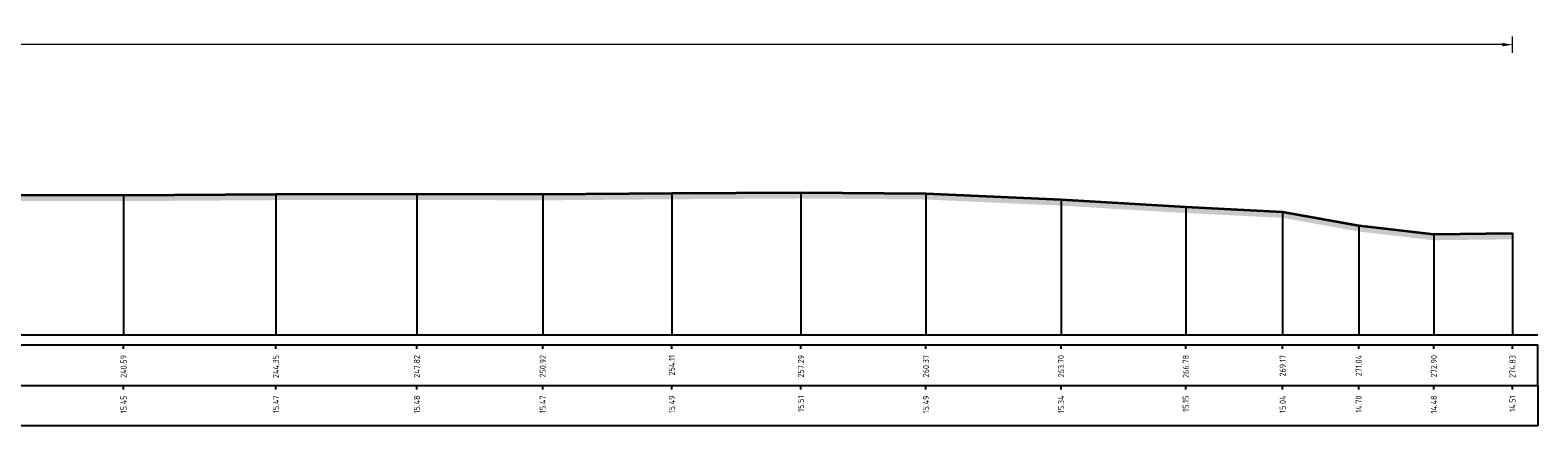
# Model space of a CAD drawing. Header units: metres. Extents: x 197883 to 206898, y 361907 to 364395.
# Tile 129 of 256: x 206022 to 206059, y 363286 to 363296. Entities that reach past the tile are written whole.
import ezdxf
from ezdxf.enums import TextEntityAlignment as Align

# ---------------------------------------------------------------- set-up
doc = ezdxf.new("R2010")
doc.units = ezdxf.units.M
doc.header["$PDMODE"] = 35
doc.header["$PDSIZE"] = 0.075
for name, color, linetype, lineweight in [('X-ME-AL-PROFIEL_HUIDIG MAAIVELD-GD', 252, 'Continuous', 0), ('X-XX-AL-DETAIL1-M', 7, 'Continuous', 18), ('X-XX-AL-DWARSPROFIEL_PROFIELLIJN MAAIVELD-GD', 8, 'Continuous', 35)]:
    doc.layers.add(name, color=color, linetype=linetype, lineweight=lineweight)
doc.layers.add('X-ME-AL-PROFIELRASTER-S', color=7, linetype='Continuous')
doc.styles.add('NLCS-ISO-ANNOTATIVE-T18', font='NLCS-ISO.ttf', dxfattribs={"height": 1.8})
doc.styles.add('NLCS-ISO-M100-T25', font='NLCS-ISO.ttf', dxfattribs={"height": 0.25})
doc.dimstyles.new('NLCS-M100-T25-PIJL_L2_H1', dxfattribs={"dimscale": 0.1, "dimtxt": 2.5, "dimasz": 2.5, "dimexe": 2, "dimexo": 2, "dimgap": 0.7, "dimtad": 1, "dimzin": 0, "dimdsep": 46, "dimtxsty": 'NLCS-ISO-M100-T25', "dimcen": 0, "dimdle": 2, "dimclrd": 256, "dimclre": 256, "dimclrt": 256, "dimadec": 1, "dimazin": 0, "dimtfac": 1, "dimtdec": 3, "dimtofl": 0, "dimtmove": 0, "dimatfit": 3, "dimfxl": 2, "dimfxlon": 1, "dimtfillclr": 256, "dimtolj": 1, "dimtzin": 0, "dimlwd": -1, "dimlwe": -1, "dimarcsym": 0})

# ---------------------------------------------------------------- blocks, each defined once
blk = doc.blocks.new('SAL-PROFIELRASTER_BALK_EIND1-D')
at = {"color": 0, "linetype": 'ByBlock', "lineweight": -2}
blk.add_line((1, -12.5), (1, -2.5), dxfattribs=at)
at = {"color": 0, "linetype": 'ByBlock', "lineweight": -2, "flags": 128}
for points in [[(0, 0), (1, 0)], [(0, -2.5), (1, -2.5)], [(0, -12.5), (1, -12.5)]]:
    blk.add_lwpolyline(points, dxfattribs=at)
blk = doc.blocks.new('SAL-PROFIELRASTER_BALK_EIND2-D')
at = {"color": 0, "linetype": 'ByBlock', "lineweight": -2}
for p, q in [((1, -2.5), (1, -12.5)), ((1, -12.5), (0, -12.5))]:
    blk.add_line(p, q, dxfattribs=at)
blk = doc.blocks.new('SAL-PROFIELRASTER_BALK_DATA-D')
at = {"color": 0, "linetype": 'ByBlock', "lineweight": -2}
blk.add_lwpolyline([(0, -3.5), (0, -2.5)], dxfattribs=at)
at = {"color": 0, "linetype": 'ByBlock', "lineweight": -2, "style": 'NLCS-ISO-ANNOTATIVE-T18'}
blk.add_attdef('GETAL', text='', height=1.5, rotation=90, dxfattribs=at).set_placement((0.75, -5), align=Align.RIGHT)
blk = doc.blocks.new('SAL-PROFIELRASTER_AANHAAL-D')
at = {"color": 9, "linetype": 'ByBlock', "lineweight": -2, "flags": 128}
blk.add_lwpolyline([(0, 1), (0, 0)], dxfattribs=at)
blk = doc.blocks.new('*D16')
at = {"layer": 'Defpoints', "color": 0, "transparency": 16777216}
for p in [(205783.859, 363295.171), (205783.859, 363288.012), (206058.694, 363288.012)]:
    blk.add_point(p, dxfattribs=at)
at = {"layer": 'X-XX-AL-DETAIL1-M', "color": 253, "transparency": 16777216}
for p, q in [((205783.859, 363294.971), (205783.859, 363295.371)), ((206058.444, 363295.171), (205784.109, 363295.171)), ((206058.694, 363294.971), (206058.694, 363295.371))]:
    blk.add_line(p, q, dxfattribs=at)
for points in [[(205784.109, 363295.213), (205784.109, 363295.129), (205783.859, 363295.171)], [(206058.444, 363295.213), (206058.444, 363295.129), (206058.694, 363295.171)]]:
    blk.add_solid(points, dxfattribs=at)
at = {"layer": 'X-XX-AL-DETAIL1-M', "color": 253, "transparency": 16777216, "insert": (205861.611, 363295.366), "char_height": 0.25, "attachment_point": 5, "style": 'NLCS-ISO-M100-T25'}
blk.add_mtext('\\A1;Gras', dxfattribs=at)

msp = doc.modelspace()

# ---------------------------------------------------------------- hatches: boundary and pattern name
at = {"layer": 'X-ME-AL-PROFIEL_HUIDIG MAAIVELD-GD'}
h = msp.add_hatch(dxfattribs=at)
h.set_pattern_fill('AGR-MAAIVELD', color=256, scale=0.05, pattern_type=2)
h.set_pattern_definition([(45, (-3.94736, -889.02297), (-0.25000007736, 0.25000007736), []), (45, (-3.98308, -888.98725), (0, 0.50000015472), [0.3535535, -0.3535535]), (45, (-4.0188, -888.95154), (0, 0.50000015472), [0.3535535, -0.3535535]), (45, (-4.055, -888.91533), (0, 0.50000015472), [0.3535535, -0.3535535]), (45, (-4.09022, -888.8801), (0, 0.50000015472), [0.3535535, -0.3535535]), (45, (-4.12593, -888.8444), (0, 0.50000015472), [0.3535535, -0.3535535]), (45, (-4.16165, -888.8087), (0, 0.50000015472), [0.3535535, -0.3535535]), (315, (-3.94736, -889.02297), (0.25000007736, 0.25000007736), []), (315, (-3.91165, -888.98725), (0.50000015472, -1e-16), [0.3535535, -0.3535535]), (315, (-3.87593, -888.95154), (0.50000015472, -1e-16), [0.3535535, -0.3535535]), (315, (-3.83972, -888.91533), (0.50000015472, -1e-16), [0.3535535, -0.3535535]), (315, (-3.8045, -888.8801), (0.50000015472, -1e-16), [0.3535535, -0.3535535]), (315, (-3.7688, -888.8444), (0.50000015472, -1e-16), [0.3535535, -0.3535535]), (315, (-3.73308, -888.8087), (0.50000015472, -1e-16), [0.3535535, -0.3535535])])
h.paths.add_polyline_path([(206058.694, 363290.517), (206058.694, 363290.367), (206056.755, 363290.344), (206054.901, 363290.559), (206053.026, 363290.897), (206050.638, 363291.015), (206047.564, 363291.197), (206044.231, 363291.35), (206041.149, 363291.375), (206037.967, 363291.355), (206034.783, 363291.329), (206031.68, 363291.34), (206028.204, 363291.334), (206024.446, 363291.309), (206020.86, 363291.314), (206017.365, 363291.274), (206014.154, 363291.277), (206010.9, 363291.213), (206007.775, 363291.247), (206004.054, 363291.235), (206000.955, 363291.229), (205997.534, 363291.265), (205993.818, 363291.268), (205990.491, 363291.283), (205987.308, 363291.275), (205983.739, 363291.301), (205980.111, 363291.323), (205976.164, 363291.341), (205972.273, 363291.39), (205968.629, 363291.414), (205964.898, 363291.393), (205961.325, 363291.435), (205957.4, 363291.411), (205953.448, 363291.458), (205950.008, 363291.464), (205946.852, 363291.438), (205942.859, 363291.48), (205938.899, 363291.457), (205935.142, 363291.462), (205932.026, 363291.499), (205928.492, 363291.48), (205925.201, 363291.498), (205921.953, 363291.487), (205918.218, 363291.503), (205913.983, 363291.49), (205910.799, 363291.503), (205907.127, 363291.488), (205903.465, 363291.472), (205899.561, 363291.511), (205895.673, 363291.485), (205891.741, 363291.497), (205888.026, 363291.502), (205884.191, 363291.511), (205880.676, 363291.492), (205877.137, 363291.462), (205873.384, 363291.468), (205869.43, 363291.48), (205865.38, 363291.504), (205861.505, 363291.514), (205857.725, 363291.494), (205853.644, 363291.521), (205849.613, 363291.526), (205845.684, 363291.516), (205841.774, 363291.509), (205838.288, 363291.495), (205834.645, 363291.498), (205830.823, 363291.515), (205826.896, 363291.501), (205823.072, 363291.507), (205819.002, 363291.484), (205815.288, 363291.451), (205811.474, 363291.458), (205808.163, 363291.465), (205805.03, 363291.494), (205801.09, 363291.589), (205797.771, 363291.616), (205793.784, 363291.731), (205790.18, 363291.452), (205786.409, 363291.098), (205783.859, 363290.949), (205783.859, 363291.099), (205786.409, 363291.248), (205790.18, 363291.602), (205793.784, 363291.881), (205797.771, 363291.766), (205801.09, 363291.739), (205805.03, 363291.644), (205808.163, 363291.615), (205811.474, 363291.608), (205815.288, 363291.601), (205819.002, 363291.634), (205823.072, 363291.657), (205826.896, 363291.651), (205830.823, 363291.665), (205834.645, 363291.648), (205838.288, 363291.645), (205841.774, 363291.659), (205845.684, 363291.666), (205849.613, 363291.676), (205853.644, 363291.671), (205857.725, 363291.644), (205861.505, 363291.664), (205865.38, 363291.654), (205869.43, 363291.63), (205873.384, 363291.618), (205877.137, 363291.612), (205880.676, 363291.642), (205884.191, 363291.661), (205888.026, 363291.652), (205891.741, 363291.647), (205895.673, 363291.635), (205899.561, 363291.661), (205903.465, 363291.622), (205907.127, 363291.638), (205910.799, 363291.653), (205913.983, 363291.64), (205918.218, 363291.653), (205921.953, 363291.637), (205925.201, 363291.648), (205928.492, 363291.63), (205932.026, 363291.649), (205935.142, 363291.612), (205938.899, 363291.607), (205942.859, 363291.63), (205946.852, 363291.588), (205950.008, 363291.614), (205953.448, 363291.608), (205957.4, 363291.561), (205961.325, 363291.585), (205964.898, 363291.543), (205968.629, 363291.564), (205972.273, 363291.54), (205976.164, 363291.491), (205980.111, 363291.473), (205983.739, 363291.451), (205987.308, 363291.425), (205990.491, 363291.433), (205993.818, 363291.418), (205997.534, 363291.415), (206000.955, 363291.379), (206004.054, 363291.385), (206007.775, 363291.397), (206010.9, 363291.363), (206014.154, 363291.427), (206017.365, 363291.424), (206020.86, 363291.464), (206024.446, 363291.459), (206028.204, 363291.484), (206031.68, 363291.49), (206034.783, 363291.479), (206037.967, 363291.505), (206041.149, 363291.525), (206044.231, 363291.5), (206047.564, 363291.347), (206050.638, 363291.165), (206053.026, 363291.047), (206054.901, 363290.709), (206056.755, 363290.494)])

# ---------------------------------------------------------------- linework, layer by layer
at = {"layer": 'X-XX-AL-DWARSPROFIEL_PROFIELLIJN MAAIVELD-GD'}
msp.add_lwpolyline([(206020.86, 363291.464), (206024.446, 363291.459), (206028.204, 363291.484), (206031.68, 363291.49), (206034.783, 363291.479), (206037.967, 363291.505), (206041.149, 363291.525), (206044.231, 363291.5), (206047.564, 363291.347), (206050.638, 363291.165), (206053.026, 363291.047), (206054.901, 363290.709), (206056.755, 363290.494), (206058.694, 363290.517)], dxfattribs=at)

# ---------------------------------------------------------------- block references
at = {"layer": 'X-ME-AL-PROFIELRASTER-S'}
for p, yscale in [((206024.446, 363288.012), 3.446999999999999), ((206028.204, 363288.012), 3.472), ((206031.68, 363288.012), 3.478), ((206034.783, 363288.012), 3.467000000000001), ((206037.967, 363288.012), 3.493), ((206041.149, 363288.012), 3.513), ((206044.231, 363288.012), 3.488), ((206047.564, 363288.012), 3.335000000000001), ((206050.638, 363288.012), 3.153), ((206053.026, 363288.012), 3.035), ((206054.901, 363288.012), 2.696999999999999), ((206056.755, 363288.012), 2.481999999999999), ((206058.694, 363288.012), 2.505000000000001)]:
    msp.add_blockref('SAL-PROFIELRASTER_AANHAAL-D', p, dxfattribs=dict(at, yscale=yscale))
at = {"layer": 'X-ME-AL-PROFIELRASTER-S', "xscale": 275.4599491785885, "yscale": 0.1, "zscale": 275.4599491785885}
for name, p in [('SAL-PROFIELRASTER_BALK_EIND1-D', (205783.859, 363288.012)), ('SAL-PROFIELRASTER_BALK_EIND2-D', (205783.859, 363287.012))]:
    msp.add_blockref(name, p, dxfattribs=at)
at = {"layer": 'X-ME-AL-PROFIELRASTER-S', "xscale": 0.1, "yscale": 0.1, "zscale": 0.1}
for p, values in [((206024.446, 363288.012), {'GETAL': '240.59'}), ((206028.204, 363288.012), {'GETAL': '244.35'}), ((206031.68, 363288.012), {'GETAL': '247.82'}), ((206034.783, 363288.012), {'GETAL': '250.92'}), ((206037.967, 363288.012), {'GETAL': '254.11'}), ((206041.149, 363288.012), {'GETAL': '257.29'}), ((206044.231, 363288.012), {'GETAL': '260.37'}), ((206047.564, 363288.012), {'GETAL': '263.70'}), ((206050.638, 363288.012), {'GETAL': '266.78'}), ((206053.026, 363288.012), {'GETAL': '269.17'}), ((206054.901, 363288.012), {'GETAL': '271.04'}), ((206056.755, 363288.012), {'GETAL': '272.90'}), ((206058.694, 363288.012), {'GETAL': '274.83'}), ((206024.446, 363287.012), {'GETAL': '15.45'}), ((206028.204, 363287.012), {'GETAL': '15.47'}), ((206031.68, 363287.012), {'GETAL': '15.48'}), ((206034.783, 363287.012), {'GETAL': '15.47'}), ((206037.967, 363287.012), {'GETAL': '15.49'}), ((206041.149, 363287.012), {'GETAL': '15.51'}), ((206044.231, 363287.012), {'GETAL': '15.49'}), ((206047.564, 363287.012), {'GETAL': '15.34'}), ((206050.638, 363287.012), {'GETAL': '15.15'}), ((206053.026, 363287.012), {'GETAL': '15.04'}), ((206054.901, 363287.012), {'GETAL': '14.70'}), ((206056.755, 363287.012), {'GETAL': '14.48'}), ((206058.694, 363287.012), {'GETAL': '14.51'})]:
    msp.add_blockref('SAL-PROFIELRASTER_BALK_DATA-D', p, dxfattribs=at).add_auto_attribs(values)

# ---------------------------------------------------------------- dimensions: what is measured, and where the dimension line sits
at = {"layer": 'X-XX-AL-DETAIL1-M', "color": 253}
dim = msp.add_linear_dim(base=(205783.859, 363295.171), p1=(206058.694, 363288.012), p2=(205783.859, 363288.012), text='Gras', dimstyle='NLCS-M100-T25-PIJL_L2_H1', override={"dimclrd": 253, "dimclre": 253, "dimclrt": 253}, dxfattribs=at)
dim.commit()
dim.dimension.update_dxf_attribs({"geometry": '*D16', "text_midpoint": (205861.611, 363295.171), "dimtype": 160})

doc.saveas('drawing.dxf')
